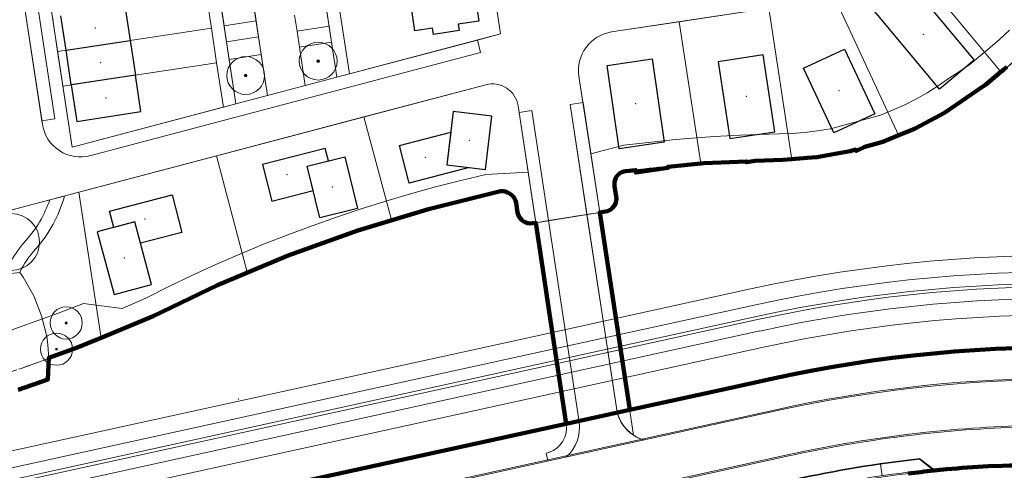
# Model space of a CAD drawing. Extents: x 168554 to 174410, y 515675 to 521218.
# Tile 96 of 110: x 172050 to 172202, y 518929 to 518999. Entities that reach past the tile are written whole.
import ezdxf

# ---------------------------------------------------------------- set-up
doc = ezdxf.new("R2010")
doc.units = 0
doc.header["$MEASUREMENT"] = 0
doc.linetypes.add('VW-1-1_STREEP', pattern=[2, 1, -1])
for name, color, linetype, lineweight in [('Algemeen - 1411 Basislijnen deelgebieden', 5, 'Continuous', 90), ('Algemeen - Fase 1A - 1070 Ondergrond - ontwerp', 7, 'Continuous', 9), ('Algemeen - Fase 1B6 - 1070 Ondergrond - ontwerp', 7, 'Continuous', 9), ('Deelgebied 3.1 - 1070 Ondergrond ontwerp', 7, 'Continuous', 9), ('Deelgebied 3.1 - 1070 Ondergrond ontwerp bomen', 7, 'Continuous', 9), ('Deelgebied 3.1 - 1071 Ondergrond bijgebouwen', 7, 'Continuous', 30), ('Deelgebied 3.1 - 1071 Ondergrond panden', 7, 'Continuous', 30), ('Deelgebied 3.1 - bijgebouwen', 253, 'Continuous', 9), ('Deelgebied 3.1 - grondgebonden woningen', 253, 'Continuous', 9), ('Fasering 1', 71, 'Continuous', 0)]:
    doc.layers.add(name, color=color, linetype=linetype, lineweight=lineweight)

msp = doc.modelspace()

# ---------------------------------------------------------------- hatches: boundary and pattern name
at = {"layer": 'Deelgebied 3.1 - 1070 Ondergrond ontwerp bomen', "ltscale": 0.1}
h = msp.add_hatch(color=256, dxfattribs=at)
edge = h.paths.add_edge_path()
edge.add_arc((172096.42, 518992.3), 0.195, 0, 360)
h = msp.add_hatch(color=256, dxfattribs=at)
edge = h.paths.add_edge_path()
edge.add_arc((172085.24, 518990.08), 0.195, 0, 360)
h = msp.add_hatch(color=256, dxfattribs=at)
edge = h.paths.add_edge_path()
edge.add_arc((172057.53, 518951.9), 0.165, 0, 360)
h = msp.add_hatch(color=256, dxfattribs=at)
edge = h.paths.add_edge_path()
edge.add_arc((172056.04, 518947.85), 0.165, 0, 360)

# ---------------------------------------------------------------- linework, layer by layer
at = {"layer": 'Algemeen - 1411 Basislijnen deelgebieden'}
for points in [[(172202.69, 518991.42), (172202.23, 518991.03), (172201.78, 518990.65), (172199.4, 518988.65), (172199.18, 518988.47), (172193.07, 518984.32), (172192.41, 518983.97), (172188.58, 518981.92), (172188.44, 518981.84), (172186.03, 518980.86), (172184.57, 518980.26), (172183.58, 518979.86), (172180.8, 518979.05), (172179.49, 518978.44), (172179.39, 518978.64), (172178.54, 518978.4), (172176.2, 518977.98), (172173.37, 518977.47), (172171.9, 518977.36), (172169.54, 518977.19), (172168.14, 518977.09), (172163.86, 518976.89), (172162.53, 518976.69), (172162.51, 518976.83), (172155.99, 518976.53), (172150.38, 518975.97), (172150.4, 518975.81), (172145.45, 518975.1), (172145.4, 518975.48), (172143.89, 518975.33), (172143.58, 518975.26), (172143.28, 518975.15), (172143, 518974.99), (172142.76, 518974.79), (172142.54, 518974.54), (172142.37, 518974.27), (172142.25, 518973.98), (172142.17, 518973.67), (172142.14, 518973.35), (172142.17, 518973.03), (172142.43, 518971.39), (172142.46, 518971.08), (172142.43, 518970.76), (172142.36, 518970.46), (172142.24, 518970.17), (172142.08, 518969.9), (172141.87, 518969.66), (172141.64, 518969.46), (172141.5, 518969.37), (172141.37, 518969.29), (172141.08, 518969.17), (172140.77, 518969.1), (172139.88, 518968.95), (172144.5, 518938.49)], [(172050.14, 518941.57), (172054.7, 518943.18), (172054.83, 518946.5), (172059.12, 518948.04), (172062.4, 518949.4), (172062.91, 518949.61), (172070.96, 518952.94), (172080.88, 518957.72), (172081.25, 518957.89), (172091.78, 518962.31), (172102.52, 518966.17), (172113.46, 518969.48), (172124.54, 518972.21), (172124.91, 518972.21), (172125.27, 518972.16), (172125.62, 518972.04), (172125.95, 518971.87), (172126.24, 518971.66), (172126.5, 518971.39), (172126.71, 518971.09), (172126.87, 518970.77), (172126.97, 518970.41), (172127.21, 518968.95), (172127.29, 518968.61), (172127.43, 518968.29), (172127.63, 518968), (172127.87, 518967.75), (172128.16, 518967.55), (172128.47, 518967.4), (172128.8, 518967.3), (172129.15, 518967.26), (172129.5, 518967.29), (172129.99, 518967.37), (172131.4, 518958.14), (172131.88, 518955.03), (172134.71, 518936.34)], [(172134.71, 518936.34), (172144.5, 518938.49)]]:
    msp.add_lwpolyline(points, dxfattribs=at)
for points in [[(172267.29, 518940.4, 0.123319), (172166.16, 518943.24), (172160.1, 518941.91), (172144.5, 518938.49)], [(171961.7, 518889.4, -0.083921), (172010.7, 518909.16), (172067.73, 518921.66), (172134.71, 518936.34)], [(172253.55, 518925.33, 0.055399), (172211.8, 518930.14), (172211.6, 518930.13), (172204.2, 518929.93), (172199.88, 518929.81, 0.008514), (172193.42, 518929.32, 0.002572), (172191.47, 518929.13, 0.00003), (172191.45, 518929.12, 0.005284), (172187.46, 518928.67, 0.005249)]]:
    msp.add_lwpolyline(points, format="xyb", dxfattribs=at)
at = {"layer": 'Algemeen - Fase 1A - 1070 Ondergrond - ontwerp'}
for p, q in [((172167.55, 518938.42), (172011.77, 518904.27)), ((172167.5, 518938.62), (172078.04, 518919.01)), ((172169.05, 518931.59), (172127.54, 518922.49)), ((172169.09, 518931.39), (172127.58, 518922.29)), ((172189.22, 518930.89), (172191.23, 518929.3)), ((172189.25, 518931), (172191.37, 518929.32)), ((172183.21, 518930.11), (172183.47, 518928.33))]:
    msp.add_line(p, q, dxfattribs=at)
for radius, start in [(203.41, 79.1263), (203.21, 35.2013), (196.21, 92.0494), (196.01, 92.0494), (192.31, 96.5122), (192.21, 96.5246), (190.41, 92.069), (190.21, 92.0691)]:
    msp.add_arc((172211.06, 518739.93), radius, start, 102.3653, dxfattribs=at)
at = {"layer": 'Algemeen - Fase 1B6 - 1070 Ondergrond - ontwerp'}
for p, q in [((172163.17, 518957.15), (172131.13, 518950.13)), ((172163.72, 518954.66), (172131.68, 518947.64)), ((172164.1, 518952.9), (172132.07, 518945.88)), ((172132.17, 518945.39), (172164.21, 518952.41)), ((172132.56, 518943.63), (172164.59, 518950.66)), ((172131.13, 518950.13), (172008.63, 518923.27)), ((172131.68, 518947.64), (172009.18, 518920.78)), ((172133.1, 518941.14), (172165.14, 518948.16)), ((172132.07, 518945.88), (172009.56, 518919.02)), ((172009.67, 518918.53), (172132.17, 518945.39)), ((172010.05, 518916.78), (172132.56, 518943.63)), ((172010.6, 518914.28), (172133.1, 518941.14))]:
    msp.add_line(p, q, dxfattribs=at)
for radius in [223.65, 221.1, 219.3, 218.8, 217, 214.45]:
    msp.add_arc((172211.06, 518738.69), radius, 73.7971, 102.3653, dxfattribs=at)
at = {"layer": 'Deelgebied 3.1 - 1070 Ondergrond ontwerp'}
for p, q in [((172118.75, 519034.91), (172124.57, 518996.49)), ((172099.29, 518989.82), (172093.91, 519025.26)), ((172083.32, 519021.73), (172088.59, 518986.99)), ((172083.73, 518985.71), (172078.9, 519017.52)), ((172201.84, 518990.58), (172185.85, 519009.8)), ((172185.85, 519009.8), (172201.84, 518990.58)), ((172124.57, 518996.49), (172123.35, 519004.56)), ((172079.13, 519002.72), (172079.94, 518997.38)), ((172079.94, 518997.38), (172079.13, 519002.72)), ((172186.06, 518980.79), (172175.57, 519003.28)), ((172175.57, 519003.28), (172186.06, 518980.79)), ((172053.08, 519001.04), (172055.76, 518983.39)), ((172055.76, 518983.39), (172053.08, 519001.04)), ((172055, 519001.73), (172058.45, 518979.04)), ((172086.85, 518998.49), (172086.47, 519000.97)), ((172101.24, 518990.33), (172099.62, 519000.96)), ((172099.62, 519000.96), (172101.24, 518990.33)), ((172141.7, 518996.8), (172167.01, 519000.64)), ((172166, 519000.48), (172152.16, 518998.38)), ((172166, 519000.48), (172152.16, 518998.38)), ((172169.55, 518977.14), (172166, 519000.48)), ((172166, 519000.48), (172169.55, 518977.14)), ((172051.16, 519000.36), (172053.78, 518983.09)), ((172056.21, 518993.78), (172055.4, 518999.12)), ((172055.4, 518999.12), (172056.21, 518993.78)), ((172081.9, 518997.74), (172081.53, 519000.22)), ((172081.53, 519000.22), (172081.9, 518997.74)), ((172093.16, 518996.92), (172092.78, 518999.39)), ((172092.78, 518999.39), (172093.16, 518996.92)), ((172097.72, 519000.14), (172098.1, 518997.67)), ((172098.1, 518997.67), (172097.72, 519000.14)), ((172086.85, 518998.49), (172081.9, 518997.74)), ((172081.9, 518997.74), (172086.85, 518998.49)), ((172082.28, 518995.27), (172081.9, 518997.74)), ((172081.9, 518997.74), (172082.28, 518995.27)), ((172087.22, 518996.02), (172086.85, 518998.49)), ((172098.1, 518997.67), (172093.16, 518996.92)), ((172093.16, 518996.92), (172098.1, 518997.67)), ((172098.1, 518997.67), (172098.47, 518995.2)), ((172098.47, 518995.2), (172098.1, 518997.67)), ((172152.16, 518998.38), (172141.7, 518996.8)), ((172152.16, 518998.38), (172141.7, 518996.8)), ((172155.48, 518976.49), (172152.16, 518998.38)), ((172152.16, 518998.38), (172155.48, 518976.49)), ((172079.94, 518997.38), (172056.21, 518993.78)), ((172056.21, 518993.78), (172079.94, 518997.38)), ((172079.94, 518997.38), (172080.75, 518992.04)), ((172080.75, 518992.04), (172079.94, 518997.38)), ((172082.28, 518995.27), (172087.22, 518996.02)), ((172087.22, 518996.02), (172082.28, 518995.27)), ((172087.64, 518993.3), (172087.22, 518996.02)), ((172093.53, 518994.45), (172093.16, 518996.92)), ((172093.16, 518996.92), (172093.53, 518994.45)), ((172124.57, 518996.49), (172099.29, 518989.82)), ((172101.24, 518990.33), (172124.57, 518996.49)), ((172203.1, 518997.08), (172201.64, 518995.71)), ((172082.69, 518992.55), (172082.28, 518995.27)), ((172082.28, 518995.27), (172082.69, 518992.55)), ((172098.47, 518995.2), (172093.53, 518994.45)), ((172093.53, 518994.45), (172098.47, 518995.2)), ((172094.43, 518988.54), (172093.53, 518994.45)), ((172093.53, 518994.45), (172094.43, 518988.54)), ((172098.47, 518995.2), (172099.29, 518989.82)), ((172099.29, 518989.82), (172098.47, 518995.2)), ((172120.99, 518995.55), (172101.24, 518990.33)), ((172121.5, 518993.62), (172120.99, 518995.55)), ((172201.64, 518995.71), (172200.14, 518994.38)), ((172057.02, 518988.44), (172056.21, 518993.78)), ((172056.21, 518993.78), (172057.02, 518988.44)), ((172061.32, 518977.73), (172121.5, 518993.62)), ((172087.64, 518993.3), (172082.69, 518992.55)), ((172082.69, 518992.55), (172087.64, 518993.3)), ((172088.59, 518986.99), (172087.64, 518993.3)), ((172198.61, 518993.1), (172197.04, 518991.85)), ((172200.14, 518994.38), (172198.61, 518993.1)), ((172080.75, 518992.04), (172057.02, 518988.44)), ((172057.02, 518988.44), (172080.75, 518992.04)), ((172080.75, 518992.04), (172081.79, 518985.2)), ((172081.79, 518985.2), (172080.75, 518992.04)), ((172083.73, 518985.71), (172082.69, 518992.55)), ((172082.69, 518992.55), (172083.73, 518985.71)), ((172197.04, 518991.85), (172195.41, 518990.7)), ((172202.75, 518991.35), (172201.84, 518990.58)), ((172201.84, 518990.58), (172202.75, 518991.35)), ((172202.23, 518991.03), (172202.69, 518991.42)), ((172202.69, 518991.42), (172202.23, 518991.03)), ((172101.24, 518990.33), (172099.29, 518989.82)), ((172099.29, 518989.82), (172101.24, 518990.33)), ((172137.29, 518985.89), (172136.67, 518989.96)), ((172136.67, 518989.96), (172139.88, 518968.95)), ((172136.67, 518989.96), (172139.88, 518968.95)), ((172195.41, 518990.7), (172193.72, 518989.62)), ((172199.4, 518988.65), (172201.78, 518990.65)), ((172201.78, 518990.65), (172199.4, 518988.65)), ((172201.84, 518990.58), (172199.41, 518988.64)), ((172199.41, 518988.64), (172201.84, 518990.58)), ((172201.78, 518990.65), (172202.23, 518991.03)), ((172202.23, 518991.03), (172201.78, 518990.65)), ((172050.75, 518969.76), (172122.3, 518988.65)), ((172058.45, 518979.04), (172057.02, 518988.44)), ((172057.02, 518988.44), (172058.45, 518979.04)), ((172094.43, 518988.54), (172088.59, 518986.99)), ((172088.59, 518986.99), (172094.43, 518988.54)), ((172099.29, 518989.82), (172094.43, 518988.54)), ((172094.43, 518988.54), (172099.29, 518989.82)), ((172122.3, 518988.65), (172103.45, 518983.68)), ((172122.3, 518988.65), (172103.45, 518983.68)), ((172192.09, 518988.47), (172190.4, 518987.39)), ((172193.72, 518989.62), (172192.09, 518988.47)), ((172193.07, 518984.32), (172199.18, 518988.47)), ((172199.18, 518988.47), (172193.07, 518984.32)), ((172199.41, 518988.64), (172196.3, 518986.4)), ((172196.3, 518986.4), (172199.41, 518988.64)), ((172199.18, 518988.47), (172199.4, 518988.65)), ((172199.4, 518988.65), (172199.18, 518988.47)), ((172088.59, 518986.99), (172083.73, 518985.71)), ((172083.73, 518985.71), (172088.59, 518986.99)), ((172190.4, 518987.39), (172188.66, 518986.42)), ((172058.45, 518979.04), (172083.73, 518985.71)), ((172083.73, 518985.71), (172081.79, 518985.2)), ((172081.79, 518985.2), (172083.73, 518985.71)), ((172127.27, 518985.39), (172127.42, 518984.39)), ((172129.69, 518969.36), (172127.27, 518985.39)), ((172129.69, 518969.36), (172127.27, 518985.39)), ((172137.31, 518985.89), (172135.32, 518985.59)), ((172135.32, 518985.59), (172137.9, 518968.64)), ((172139.88, 518968.95), (172137.31, 518985.89)), ((172186.87, 518985.52), (172185.05, 518984.71)), ((172188.66, 518986.42), (172186.87, 518985.52)), ((172196.3, 518986.4), (172193.07, 518984.32)), ((172193.07, 518984.32), (172196.3, 518986.4)), ((172081.79, 518985.2), (172058.45, 518979.04)), ((172058.45, 518979.04), (172081.79, 518985.2)), ((172127.42, 518984.39), (172129.4, 518984.69)), ((172129.4, 518984.69), (172127.42, 518984.39)), ((172127.42, 518984.39), (172130, 518967.39)), ((172129.4, 518984.69), (172131.98, 518967.69)), ((172131.98, 518967.69), (172129.4, 518984.69)), ((172183.19, 518983.97), (172175.48, 518981.84)), ((172185.05, 518984.71), (172183.19, 518983.97)), ((172188.58, 518981.92), (172192.41, 518983.97)), ((172192.41, 518983.97), (172188.58, 518981.92)), ((172192.43, 518983.94), (172188.59, 518981.91)), ((172188.59, 518981.91), (172192.43, 518983.94)), ((172192.41, 518983.97), (172193.07, 518984.32)), ((172193.07, 518984.32), (172192.41, 518983.97)), ((172193.07, 518984.32), (172192.43, 518983.94)), ((172192.43, 518983.94), (172193.07, 518984.32)), ((172055.76, 518983.39), (172053.78, 518983.09)), ((172053.78, 518983.09), (172055.76, 518983.39)), ((172053.78, 518983.09), (172053.85, 518982.63)), ((172103.45, 518983.68), (172080.74, 518977.68)), ((172103.45, 518983.68), (172080.74, 518977.68)), ((172107.73, 518967.82), (172103.45, 518983.68)), ((172103.45, 518983.68), (172107.73, 518967.82)), ((172159.54, 518980.77), (172157.54, 518980.65)), ((172161.53, 518980.87), (172159.54, 518980.77)), ((172167.53, 518981.08), (172161.53, 518980.87)), ((172169.53, 518981.14), (172167.53, 518981.08)), ((172171.52, 518981.29), (172169.53, 518981.14)), ((172173.51, 518981.52), (172171.52, 518981.29)), ((172175.48, 518981.84), (172173.51, 518981.52)), ((172184.57, 518980.26), (172186.03, 518980.86)), ((172186.03, 518980.86), (172184.57, 518980.26)), ((172186.06, 518980.79), (172184.58, 518980.22)), ((172184.58, 518980.22), (172186.06, 518980.79)), ((172186.03, 518980.86), (172188.44, 518981.84)), ((172188.44, 518981.84), (172186.03, 518980.86)), ((172188.59, 518981.91), (172186.06, 518980.79)), ((172186.06, 518980.79), (172188.59, 518981.91)), ((172188.44, 518981.84), (172188.58, 518981.92)), ((172188.58, 518981.92), (172188.44, 518981.84)), ((172143.61, 518979.32), (172138.51, 518977.98)), ((172151.56, 518980.18), (172143.61, 518979.32)), ((172153.55, 518980.35), (172151.56, 518980.18)), ((172155.55, 518980.51), (172153.55, 518980.35)), ((172157.54, 518980.65), (172155.55, 518980.51)), ((172184.58, 518980.22), (172180.42, 518978.88)), ((172180.42, 518978.88), (172184.58, 518980.22)), ((172180.8, 518979.05), (172183.58, 518979.86)), ((172183.58, 518979.86), (172180.8, 518979.05)), ((172183.58, 518979.86), (172184.57, 518980.26)), ((172184.57, 518980.26), (172183.58, 518979.86)), ((172080.74, 518977.68), (172059.5, 518972.07)), ((172080.74, 518977.68), (172059.5, 518972.07)), ((172085.48, 518959.75), (172080.74, 518977.68)), ((172080.74, 518977.68), (172085.48, 518959.75)), ((172138.51, 518977.98), (172139.88, 518968.95)), ((172176.21, 518977.91), (172171.9, 518977.31)), ((172171.9, 518977.31), (172176.21, 518977.91)), ((172173.37, 518977.47), (172176.2, 518977.98)), ((172176.2, 518977.98), (172173.37, 518977.47)), ((172176.2, 518977.98), (172178.54, 518978.4)), ((172178.54, 518978.4), (172176.2, 518977.98)), ((172179.41, 518978.61), (172176.21, 518977.91)), ((172176.21, 518977.91), (172179.41, 518978.61)), ((172178.54, 518978.4), (172179.39, 518978.64)), ((172179.39, 518978.64), (172178.54, 518978.4)), ((172179.39, 518978.64), (172179.49, 518978.44)), ((172179.49, 518978.44), (172179.39, 518978.64)), ((172180.42, 518978.88), (172179.41, 518978.61)), ((172179.41, 518978.61), (172180.42, 518978.88)), ((172179.49, 518978.44), (172180.8, 518979.05)), ((172180.8, 518979.05), (172179.49, 518978.44)), ((172151.92, 518976.2), (172150.37, 518976.05)), ((172150.37, 518976.05), (172151.92, 518976.2)), ((172150.38, 518975.97), (172155.99, 518976.53)), ((172155.99, 518976.53), (172150.38, 518975.97)), ((172155.48, 518976.49), (172151.92, 518976.2)), ((172151.92, 518976.2), (172155.48, 518976.49)), ((172155.84, 518976.52), (172155.48, 518976.49)), ((172155.48, 518976.49), (172155.84, 518976.52)), ((172159.76, 518976.77), (172155.84, 518976.52)), ((172155.84, 518976.52), (172159.76, 518976.77)), ((172155.99, 518976.53), (172162.51, 518976.83)), ((172162.51, 518976.83), (172155.99, 518976.53)), ((172162.5, 518976.91), (172159.76, 518976.77)), ((172159.76, 518976.77), (172162.5, 518976.91)), ((172164.5, 518976.99), (172162.5, 518976.91)), ((172162.5, 518976.91), (172164.5, 518976.99)), ((172162.51, 518976.83), (172162.53, 518976.69)), ((172162.53, 518976.69), (172162.51, 518976.83)), ((172162.53, 518976.69), (172163.86, 518976.89)), ((172163.86, 518976.89), (172162.53, 518976.69)), ((172163.86, 518976.89), (172168.14, 518977.09)), ((172168.14, 518977.09), (172163.86, 518976.89)), ((172167.62, 518977.08), (172164.5, 518976.99)), ((172164.5, 518976.99), (172167.62, 518977.08)), ((172168.14, 518977.09), (172167.62, 518977.08)), ((172167.62, 518977.08), (172168.14, 518977.09)), ((172168.14, 518977.09), (172169.54, 518977.19)), ((172169.54, 518977.19), (172168.14, 518977.09)), ((172169.59, 518977.14), (172168.14, 518977.09)), ((172168.14, 518977.09), (172169.55, 518977.14)), ((172169.54, 518977.19), (172171.9, 518977.36)), ((172171.9, 518977.36), (172169.54, 518977.19)), ((172169.55, 518977.14), (172169.71, 518977.15)), ((172170.32, 518977.18), (172169.59, 518977.14)), ((172169.71, 518977.15), (172170.32, 518977.18)), ((172171.9, 518977.31), (172170.32, 518977.18)), ((172170.32, 518977.18), (172171.9, 518977.31)), ((172171.9, 518977.36), (172173.37, 518977.47)), ((172173.37, 518977.47), (172171.9, 518977.36)), ((172122.32, 518974.79), (172118.42, 518973.87)), ((172128.83, 518975.14), (172122.32, 518974.79)), ((172130, 518967.37), (172128.83, 518975.14)), ((172142.54, 518974.54), (172142.76, 518974.79)), ((172142.76, 518974.79), (172142.54, 518974.54)), ((172142.76, 518974.79), (172142.54, 518974.54)), ((172142.54, 518974.54), (172142.76, 518974.79)), ((172142.76, 518974.79), (172143, 518974.99)), ((172143, 518974.99), (172142.76, 518974.79)), ((172143, 518974.99), (172142.76, 518974.79)), ((172142.76, 518974.79), (172143, 518974.99)), ((172143, 518974.99), (172143.28, 518975.15)), ((172143.28, 518975.15), (172143, 518974.99)), ((172143.28, 518975.15), (172143, 518974.99)), ((172143, 518974.99), (172143.28, 518975.15)), ((172143.28, 518975.15), (172143.58, 518975.26)), ((172143.58, 518975.26), (172143.28, 518975.15)), ((172143.58, 518975.26), (172143.28, 518975.15)), ((172143.28, 518975.15), (172143.58, 518975.26)), ((172143.58, 518975.26), (172143.89, 518975.33)), ((172143.89, 518975.33), (172143.58, 518975.26)), ((172143.89, 518975.33), (172143.58, 518975.26)), ((172143.58, 518975.26), (172143.89, 518975.33)), ((172143.89, 518975.33), (172145.4, 518975.48)), ((172145.4, 518975.48), (172143.89, 518975.33)), ((172144.1, 518975.36), (172143.89, 518975.33)), ((172143.89, 518975.33), (172144.1, 518975.36)), ((172145.39, 518975.51), (172144.1, 518975.36)), ((172144.1, 518975.36), (172145.39, 518975.51)), ((172150.37, 518976.05), (172145.39, 518975.51)), ((172145.39, 518975.51), (172150.37, 518976.05)), ((172145.4, 518975.48), (172145.45, 518975.1)), ((172145.45, 518975.1), (172145.4, 518975.48)), ((172145.45, 518975.1), (172150.4, 518975.81)), ((172150.4, 518975.81), (172145.45, 518975.1)), ((172150.4, 518975.81), (172150.38, 518975.97)), ((172150.38, 518975.97), (172150.4, 518975.81)), ((172118.42, 518973.87), (172114.55, 518972.88)), ((172142.14, 518973.35), (172142.17, 518973.67)), ((172142.17, 518973.67), (172142.14, 518973.35)), ((172142.17, 518973.67), (172142.14, 518973.35)), ((172142.14, 518973.24), (172142.17, 518973.67)), ((172142.17, 518973.03), (172142.14, 518973.35)), ((172142.14, 518973.35), (172142.17, 518973.03)), ((172142.14, 518973.35), (172142.17, 518973.03)), ((172142.27, 518972.39), (172142.14, 518973.24)), ((172142.17, 518973.67), (172142.25, 518973.98)), ((172142.25, 518973.98), (172142.17, 518973.67)), ((172142.25, 518973.98), (172142.17, 518973.67)), ((172142.17, 518973.67), (172142.25, 518973.98)), ((172142.25, 518973.98), (172142.37, 518974.27)), ((172142.37, 518974.27), (172142.25, 518973.98)), ((172142.37, 518974.27), (172142.25, 518973.98)), ((172142.25, 518973.98), (172142.37, 518974.27)), ((172142.37, 518974.27), (172142.54, 518974.54)), ((172142.54, 518974.54), (172142.37, 518974.27)), ((172142.54, 518974.54), (172142.37, 518974.27)), ((172142.37, 518974.27), (172142.54, 518974.54)), ((172059.5, 518972.07), (172062.92, 518949.54)), ((172059.5, 518972.07), (172062.92, 518949.54)), ((172110.69, 518971.82), (172106.85, 518970.69)), ((172114.55, 518972.88), (172110.69, 518971.82)), ((172113.46, 518969.48), (172124.54, 518972.21)), ((172124.54, 518972.21), (172113.46, 518969.48)), ((172115.31, 518969.98), (172122.98, 518971.86)), ((172122.98, 518971.86), (172115.32, 518969.98)), ((172124.54, 518972.21), (172122.98, 518971.86)), ((172122.98, 518971.86), (172124.54, 518972.21)), ((172124.54, 518972.21), (172124.91, 518972.21)), ((172124.91, 518972.21), (172124.54, 518972.21)), ((172124.91, 518972.21), (172124.54, 518972.21)), ((172124.54, 518972.21), (172124.91, 518972.21)), ((172124.91, 518972.21), (172125.27, 518972.16)), ((172125.27, 518972.16), (172124.91, 518972.21)), ((172125.27, 518972.16), (172124.91, 518972.21)), ((172124.91, 518972.21), (172125.27, 518972.16)), ((172125.27, 518972.16), (172125.62, 518972.04)), ((172125.62, 518972.04), (172125.27, 518972.16)), ((172125.62, 518972.04), (172125.27, 518972.16)), ((172125.27, 518972.16), (172125.62, 518972.04)), ((172125.62, 518972.04), (172125.95, 518971.87)), ((172125.95, 518971.87), (172125.62, 518972.04)), ((172125.95, 518971.87), (172125.62, 518972.04)), ((172125.62, 518972.04), (172125.95, 518971.87)), ((172125.95, 518971.87), (172126.24, 518971.66)), ((172126.24, 518971.66), (172125.95, 518971.87)), ((172126.24, 518971.66), (172125.95, 518971.87)), ((172125.95, 518971.87), (172126.24, 518971.66)), ((172126.24, 518971.66), (172126.5, 518971.39)), ((172126.5, 518971.39), (172126.24, 518971.66)), ((172126.5, 518971.39), (172126.24, 518971.66)), ((172126.24, 518971.66), (172126.5, 518971.39)), ((172142.43, 518971.39), (172142.17, 518973.03)), ((172142.17, 518973.03), (172142.43, 518971.39)), ((172142.17, 518973.03), (172142.27, 518972.39)), ((172142.43, 518971.39), (172142.17, 518973.03)), ((172142.43, 518971.39), (172142.17, 518973.03)), ((172142.27, 518972.39), (172142.47, 518971.16)), ((172142.43, 518971.39), (172142.27, 518972.39)), ((172054.99, 518970.88), (172050.75, 518969.76)), ((172057.26, 518971.48), (172054.99, 518970.88)), ((172106.85, 518970.69), (172103.04, 518969.5)), ((172126.5, 518971.39), (172126.71, 518971.09)), ((172126.71, 518971.09), (172126.5, 518971.39)), ((172126.71, 518971.09), (172126.5, 518971.39)), ((172126.5, 518971.39), (172126.71, 518971.09)), ((172126.71, 518971.09), (172126.87, 518970.77)), ((172126.87, 518970.77), (172126.71, 518971.09)), ((172126.87, 518970.77), (172126.71, 518971.09)), ((172126.71, 518971.09), (172126.87, 518970.77)), ((172126.87, 518970.77), (172126.97, 518970.41)), ((172126.97, 518970.41), (172126.87, 518970.77)), ((172126.97, 518970.41), (172126.87, 518970.77)), ((172126.87, 518970.77), (172126.97, 518970.41)), ((172126.97, 518970.41), (172127.21, 518968.95)), ((172127.21, 518968.95), (172126.97, 518970.41)), ((172127.21, 518968.95), (172126.97, 518970.41)), ((172126.97, 518970.41), (172127.21, 518968.95)), ((172126.97, 518970.41), (172127.21, 518968.95)), ((172126.97, 518970.41), (172127.21, 518968.95)), ((172142.08, 518969.9), (172142.24, 518970.17)), ((172142.24, 518970.17), (172142.08, 518969.9)), ((172142.33, 518970.36), (172142.17, 518970.05)), ((172142.17, 518970.05), (172142.33, 518970.36)), ((172142.24, 518970.17), (172142.36, 518970.46)), ((172142.36, 518970.46), (172142.24, 518970.17)), ((172142.42, 518970.69), (172142.33, 518970.36)), ((172142.33, 518970.36), (172142.42, 518970.69)), ((172142.36, 518970.46), (172142.43, 518970.76)), ((172142.43, 518970.76), (172142.36, 518970.46)), ((172142.47, 518971.16), (172142.42, 518970.69)), ((172142.42, 518970.69), (172142.46, 518971.04)), ((172142.46, 518971.08), (172142.43, 518971.39)), ((172142.43, 518971.39), (172142.46, 518971.08)), ((172142.46, 518971.04), (172142.43, 518971.39)), ((172142.43, 518970.76), (172142.46, 518971.08)), ((172142.46, 518971.08), (172142.43, 518970.76)), ((172045.75, 518968.44), (172050.75, 518969.76)), ((172050.75, 518969.76), (172045.75, 518968.44)), ((172103.04, 518969.5), (172099.24, 518968.23)), ((172102.52, 518966.17), (172113.46, 518969.48)), ((172113.46, 518969.48), (172102.52, 518966.17)), ((172114.76, 518969.83), (172107.73, 518967.82)), ((172107.73, 518967.82), (172114.76, 518969.83)), ((172114.76, 518969.83), (172115.31, 518969.98)), ((172115.09, 518969.92), (172114.76, 518969.83)), ((172115.32, 518969.98), (172115.09, 518969.92)), ((172127.21, 518968.95), (172127.29, 518968.61)), ((172127.29, 518968.61), (172127.21, 518968.95)), ((172127.28, 518968.64), (172127.21, 518968.95)), ((172127.21, 518968.95), (172127.28, 518968.64)), ((172127.4, 518968.35), (172127.28, 518968.64)), ((172127.28, 518968.64), (172127.4, 518968.35)), ((172127.29, 518968.61), (172127.43, 518968.29)), ((172127.43, 518968.29), (172127.29, 518968.61)), ((172129.99, 518967.37), (172129.69, 518969.36)), ((172129.99, 518967.37), (172129.69, 518969.36)), ((172129.99, 518967.37), (172139.88, 518968.95)), ((172137.9, 518968.64), (172134.94, 518968.16)), ((172137.9, 518968.64), (172139.88, 518968.95)), ((172138.89, 518968.8), (172137.9, 518968.64)), ((172138.89, 518968.8), (172137.9, 518968.64)), ((172137.9, 518968.64), (172137.9, 518968.64)), ((172137.9, 518968.64), (172141.73, 518943.6)), ((172139.88, 518968.95), (172138.89, 518968.8)), ((172139.88, 518968.95), (172138.89, 518968.8)), ((172139.88, 518968.95), (172140.77, 518969.1)), ((172140.77, 518969.1), (172139.88, 518968.95)), ((172140.77, 518969.1), (172139.88, 518968.95)), ((172139.88, 518968.95), (172140.77, 518969.1)), ((172139.88, 518968.95), (172140.77, 518969.1)), ((172139.88, 518968.95), (172140.77, 518969.1)), ((172143.7, 518943.77), (172139.88, 518968.95)), ((172139.88, 518968.95), (172143.7, 518943.77)), ((172139.88, 518968.95), (172143.72, 518943.77)), ((172143.7, 518943.77), (172139.88, 518968.95)), ((172141.11, 518969.18), (172140.77, 518969.1)), ((172140.77, 518969.1), (172141.11, 518969.18)), ((172140.77, 518969.1), (172141.08, 518969.17)), ((172141.08, 518969.17), (172140.77, 518969.1)), ((172141.08, 518969.17), (172141.37, 518969.29)), ((172141.37, 518969.29), (172141.08, 518969.17)), ((172141.43, 518969.32), (172141.11, 518969.18)), ((172141.11, 518969.18), (172141.43, 518969.32)), ((172141.37, 518969.29), (172141.5, 518969.37)), ((172141.5, 518969.37), (172141.37, 518969.29)), ((172141.72, 518969.52), (172141.43, 518969.32)), ((172141.43, 518969.32), (172141.72, 518969.52)), ((172141.5, 518969.37), (172141.64, 518969.46)), ((172141.64, 518969.46), (172141.5, 518969.37)), ((172141.64, 518969.46), (172141.87, 518969.66)), ((172141.87, 518969.66), (172141.64, 518969.46)), ((172141.97, 518969.76), (172141.72, 518969.52)), ((172141.72, 518969.52), (172141.97, 518969.76)), ((172141.87, 518969.66), (172142.08, 518969.9)), ((172142.08, 518969.9), (172141.87, 518969.66)), ((172142.17, 518970.05), (172141.97, 518969.76)), ((172141.97, 518969.76), (172142.17, 518970.05)), ((172099.24, 518968.23), (172095.47, 518966.9)), ((172107.73, 518967.82), (172100.21, 518965.4)), ((172100.21, 518965.4), (172107.73, 518967.82)), ((172127.57, 518968.08), (172127.4, 518968.35)), ((172127.4, 518968.35), (172127.57, 518968.08)), ((172127.43, 518968.29), (172127.63, 518968)), ((172127.63, 518968), (172127.43, 518968.29)), ((172127.77, 518967.85), (172127.57, 518968.08)), ((172127.57, 518968.08), (172127.77, 518967.85)), ((172127.63, 518968), (172127.87, 518967.75)), ((172127.87, 518967.75), (172127.63, 518968)), ((172128.01, 518967.64), (172127.77, 518967.85)), ((172127.77, 518967.85), (172128.01, 518967.64)), ((172127.87, 518967.75), (172128.16, 518967.55)), ((172128.16, 518967.55), (172127.87, 518967.75)), ((172128.28, 518967.48), (172128.01, 518967.64)), ((172128.01, 518967.64), (172128.28, 518967.48)), ((172128.16, 518967.55), (172128.47, 518967.4)), ((172128.47, 518967.4), (172128.16, 518967.55)), ((172128.57, 518967.36), (172128.28, 518967.48)), ((172128.28, 518967.48), (172128.57, 518967.36)), ((172128.47, 518967.4), (172128.8, 518967.3)), ((172128.8, 518967.3), (172128.47, 518967.4)), ((172128.87, 518967.29), (172128.57, 518967.36)), ((172128.57, 518967.36), (172128.87, 518967.29)), ((172128.8, 518967.3), (172129.15, 518967.26)), ((172129.15, 518967.26), (172128.8, 518967.3)), ((172129.29, 518967.26), (172128.87, 518967.29)), ((172128.87, 518967.29), (172129.19, 518967.26)), ((172129.15, 518967.26), (172129.5, 518967.29)), ((172129.5, 518967.29), (172129.15, 518967.26)), ((172129.19, 518967.26), (172129.5, 518967.29)), ((172129.99, 518967.37), (172129.29, 518967.26)), ((172129.5, 518967.29), (172129.99, 518967.37)), ((172129.99, 518967.37), (172129.5, 518967.29)), ((172129.5, 518967.29), (172129.99, 518967.37)), ((172129.5, 518967.29), (172129.99, 518967.37)), ((172129.5, 518967.29), (172129.99, 518967.37)), ((172129.99, 518967.37), (172131.4, 518958.14)), ((172131.4, 518958.14), (172129.99, 518967.37)), ((172130, 518967.37), (172129.99, 518967.37)), ((172131.88, 518955.03), (172129.99, 518967.37)), ((172129.99, 518967.37), (172130, 518967.37)), ((172131.98, 518967.69), (172130, 518967.37)), ((172131.98, 518967.69), (172130, 518967.37)), ((172130, 518967.37), (172131.98, 518967.69)), ((172130, 518967.39), (172130, 518967.37)), ((172130, 518967.37), (172134.71, 518936.33)), ((172134.94, 518968.16), (172131.98, 518967.69)), ((172131.98, 518967.69), (172136.69, 518936.63)), ((172136.69, 518936.63), (172131.98, 518967.69)), ((172095.47, 518966.9), (172091.72, 518965.5)), ((172091.78, 518962.31), (172102.52, 518966.17)), ((172102.52, 518966.17), (172091.78, 518962.31)), ((172088, 518964.04), (172084.31, 518962.51)), ((172091.72, 518965.5), (172088, 518964.04)), ((172100.21, 518965.4), (172092.8, 518962.7)), ((172092.8, 518962.7), (172100.21, 518965.4)), ((172084.31, 518962.51), (172080.64, 518960.91)), ((172092.8, 518962.7), (172085.48, 518959.75)), ((172085.48, 518959.75), (172092.8, 518962.7)), ((172081.25, 518957.89), (172091.78, 518962.31)), ((172091.78, 518962.31), (172081.25, 518957.89)), ((172048.03, 518959.44), (172050.35, 518959.7)), ((172050.35, 518959.7), (172050.88, 518958.94)), ((172080.64, 518960.91), (172077, 518959.25)), ((172085.48, 518959.75), (172084.3, 518959.24)), ((172084.3, 518959.24), (172085.48, 518959.75)), ((172050.88, 518958.94), (172052.51, 518956.08)), ((172077, 518959.25), (172073.39, 518957.52)), ((172083.82, 518959.03), (172078.27, 518956.53)), ((172078.27, 518956.53), (172083.82, 518959.03)), ((172084.3, 518959.24), (172083.82, 518959.03)), ((172083.82, 518959.03), (172084.3, 518959.24)), ((172131.4, 518958.14), (172131.88, 518955.03)), ((172131.88, 518955.03), (172131.4, 518958.14)), ((172073.39, 518957.52), (172069.82, 518955.73)), ((172070.96, 518952.94), (172080.88, 518957.72)), ((172080.88, 518957.72), (172070.96, 518952.94)), ((172078.27, 518956.53), (172071.18, 518953.06)), ((172071.18, 518953.06), (172078.27, 518956.53)), ((172080.88, 518957.72), (172081.25, 518957.89)), ((172081.25, 518957.89), (172080.88, 518957.72)), ((172052.51, 518956.08), (172053.73, 518953.01)), ((172060.18, 518954.91), (172056.46, 518953.44)), ((172066.15, 518954.13), (172060.18, 518954.91)), ((172069.82, 518955.73), (172066.15, 518954.13)), ((172131.88, 518955.03), (172133.94, 518941.45)), ((172133.94, 518941.45), (172131.88, 518955.03)), ((172133.94, 518941.45), (172131.88, 518955.03)), ((172056.46, 518953.44), (172045.16, 518949.4)), ((172053.73, 518953.01), (172054.52, 518949.8)), ((172062.91, 518949.61), (172070.96, 518952.94)), ((172070.96, 518952.94), (172062.91, 518949.61)), ((172070.96, 518952.94), (172062.92, 518949.54)), ((172062.92, 518949.54), (172070.96, 518952.94)), ((172071.18, 518953.06), (172070.96, 518952.94)), ((172070.96, 518952.94), (172071.18, 518953.06)), ((172054.52, 518949.8), (172054.7, 518948.5)), ((172062.42, 518949.34), (172058.52, 518947.81)), ((172058.52, 518947.81), (172062.42, 518949.34)), ((172059.12, 518948.04), (172062.4, 518949.4)), ((172062.4, 518949.4), (172059.12, 518948.04)), ((172062.4, 518949.4), (172062.91, 518949.61)), ((172062.91, 518949.61), (172062.4, 518949.4)), ((172062.92, 518949.54), (172062.42, 518949.34)), ((172062.42, 518949.34), (172062.92, 518949.54)), ((172054.7, 518948.5), (172054.84, 518946.43)), ((172054.83, 518946.5), (172059.12, 518948.04)), ((172059.12, 518948.04), (172054.83, 518946.5)), ((172058.52, 518947.81), (172054.84, 518946.43)), ((172054.84, 518946.43), (172058.52, 518947.81)), ((172054.21, 518946.19), (172050.71, 518944.95)), ((172050.71, 518944.95), (172054.21, 518946.19)), ((172054.84, 518946.43), (172054.21, 518946.19)), ((172054.21, 518946.19), (172054.84, 518946.43)), ((172054.7, 518943.18), (172054.83, 518946.5)), ((172054.83, 518946.5), (172054.7, 518943.18)), ((172054.84, 518946.43), (172054.85, 518945.69)), ((172050.71, 518944.95), (172050.23, 518944.78)), ((172050.23, 518944.78), (172050.71, 518944.95)), ((172054.85, 518945.69), (172054.7, 518943.18)), ((172050.14, 518941.57), (172054.7, 518943.18)), ((172054.7, 518943.18), (172050.14, 518941.57)), ((172054.7, 518943.18), (172050.14, 518941.57)), ((172141.73, 518943.6), (172142.56, 518938.12)), ((172141.73, 518943.6), (172142.56, 518938.12)), ((172143.7, 518943.76), (172143.7, 518943.77)), ((172143.7, 518943.77), (172143.7, 518943.76)), ((172145.09, 518934.58), (172143.7, 518943.77)), ((172134.71, 518936.33), (172133.94, 518941.45)), ((172145.06, 518934.78), (172145.09, 518934.58)), ((172132.08, 518931.93), (172131.62, 518931.83)), ((172131.88, 518930.61), (172131.62, 518931.83)), ((172131.62, 518931.83), (172131.88, 518930.61)), ((172132.08, 518931.93), (172132.07, 518931.96)), ((172132.07, 518931.96), (172132.08, 518931.93))]:
    msp.add_line(p, q, dxfattribs=at)
at = {"layer": 'Deelgebied 3.1 - 1070 Ondergrond ontwerp', "linetype": 'Continuous'}
for p, q in [((172124.57, 518996.49), (172118.75, 519034.91)), ((172051.16, 519000.36), (172053.85, 518982.63)), ((172120.99, 518995.55), (172124.57, 518996.49)), ((172121.5, 518993.62), (172120.99, 518995.55)), ((172061.32, 518977.73), (172121.5, 518993.62)), ((172135.32, 518985.59), (172137.31, 518985.89)), ((172142.56, 518938.12), (172135.32, 518985.59))]:
    msp.add_line(p, q, dxfattribs=at)
at = {"layer": 'Deelgebied 3.1 - 1070 Ondergrond ontwerp', "linetype": 'VW-1-1_STREEP'}
for p, q in [((172142.17, 518973.03), (172142.43, 518971.39)), ((172127.21, 518968.95), (172126.97, 518970.41)), ((172140.77, 518969.1), (172129.5, 518967.29))]:
    msp.add_line(p, q, dxfattribs=at)
for centre, radius, start, end in [((172155.54, 519046.24), 72.4, 301.2212, 11.4249), ((172167.15, 519027.08), 50, 271.1304, 301.2212), ((172172.68, 518747.04), 230.1, 91.1304, 97.1858), ((172144.14, 518973.35), 2, 97.1858, 189.112), ((172171.9, 518756.36), 220.99, 102.3754, 117.1818), ((172124.74, 518969.93), 2.29, 12.173, 94.7942), ((172140.46, 518971.07), 2, 279.112, 9.112), ((172129.18, 518969.26), 2, 189.112, 279.112), ((171962.16, 519198.83), 268.88, 288.4071, 293.8685)]:
    msp.add_arc(centre, radius, start, end, dxfattribs=at)
at = {"layer": 'Deelgebied 3.1 - 1070 Ondergrond ontwerp'}
for centre, radius, start, end in [((172155.54, 519046.24), 72.4, 309.7598, 324.3748), ((172155.54, 519046.24), 72.4, 309.7598, 324.3748), ((172142.6, 518990.86), 6, 98.6265, 188.6796), ((172142.6, 518990.86), 6, 98.6265, 188.6796), ((172142.6, 518990.86), 6, 98.6265, 188.6796), ((172155.54, 519046.24), 72.4, 301.2212, 309.7598), ((172155.54, 519046.24), 72.4, 301.2212, 309.7598), ((172123.32, 518984.79), 4, 8.6265, 104.7895), ((172123.32, 518984.79), 4, 8.6265, 104.7895), ((172123.32, 518984.79), 4, 8.6265, 104.7895), ((172167.15, 519027.08), 50, 292.2164, 301.2212), ((172167.15, 519027.08), 50, 292.2164, 301.2212), ((172059.74, 518983.46), 5.95, 188.0689, 285.3471), ((172167.15, 519027.08), 50, 272.746, 292.2164), ((172167.15, 519027.08), 50, 272.746, 292.2164), ((172172.68, 518747.04), 230.1, 94.285, 97.1858), ((172172.68, 518747.04), 230.1, 94.285, 97.1858), ((172172.68, 518747.04), 230.1, 91.1304, 94.285), ((172172.68, 518747.04), 230.1, 91.1304, 94.285), ((172167.15, 519027.08), 50, 271.1304, 272.746), ((172167.15, 519027.08), 50, 271.1304, 272.746), ((172144.14, 518973.35), 2, 97.1858, 189.112), ((172144.14, 518973.35), 2, 97.1858, 189.112), ((172171.9, 518756.36), 220.99, 102.3754, 106.8834), ((172171.9, 518756.36), 220.99, 102.3754, 106.8834), ((172124.74, 518969.93), 2.29, 12.173, 94.7942), ((172124.74, 518969.93), 2.29, 12.173, 94.7942), ((172038.01, 518976.64), 17.92, 317.9603, 341.2608), ((172038.01, 518976.64), 17.92, 317.9603, 341.2608), ((172038.01, 518976.64), 19.92, 317.9603, 344.9938), ((172140.46, 518971.07), 2, 279.112, 9.112), ((172140.46, 518971.07), 2, 279.112, 9.112), ((172129.18, 518969.26), 2, 189.112, 279.112), ((172129.18, 518969.26), 2, 189.112, 279.112), ((172171.9, 518756.36), 220.99, 106.8834, 113.0227), ((172171.9, 518756.36), 220.99, 106.8834, 113.0227), ((172064.93, 518952.37), 18.32, 137.9603, 150.3765), ((172064.93, 518952.37), 18.32, 137.9603, 150.3765), ((172064.93, 518952.37), 16.32, 137.9603, 153.3152), ((172171.9, 518756.36), 220.99, 113.0227, 117.1818), ((172171.9, 518756.36), 220.99, 113.0227, 117.1818), ((171962.16, 519198.83), 268.88, 292.0092, 293.8685), ((171962.16, 519198.83), 268.88, 292.0092, 293.8685), ((172148.38, 518939.6), 6, 194.2248, 234.1756), ((172148.38, 518939.6), 6, 194.2248, 236.8156), ((172130.76, 518935.73), 4, 289.144, 8.6265), ((172130.76, 518935.73), 4, 289.144, 8.6265), ((172130.76, 518935.73), 6, 311.3203, 8.6265), ((172130.76, 518935.73), 6, 311.3203, 8.6265), ((172148.38, 518939.6), 6, 236.8156, 253.4103)]:
    msp.add_arc(centre, radius, start, end, dxfattribs=at)
at = {"layer": 'Deelgebied 3.1 - 1070 Ondergrond ontwerp', "linetype": 'Continuous'}
for centre, radius, start, end in [((172059.74, 518983.46), 5.95, 188.0689, 285.3471), ((172148.38, 518939.6), 6, 194.2248, 253.4103)]:
    msp.add_arc(centre, radius, start, end, dxfattribs=at)
at = {"layer": 'Deelgebied 3.1 - 1070 Ondergrond ontwerp bomen'}
for centre, radius in [((172096.42, 518992.3), 2.92), ((172085.24, 518990.08), 2.92), ((172096.42, 518992.3), 0.0585), ((172085.24, 518990.08), 0.0585), ((172049.03, 518964.39), 4.39), ((172057.53, 518951.9), 2.48), ((172057.53, 518951.9), 0.0495), ((172056.04, 518947.85), 2.48), ((172056.04, 518947.85), 0.0495)]:
    msp.add_circle(centre, radius, dxfattribs=at)
at = {"layer": 'Deelgebied 3.1 - 1070 Ondergrond ontwerp bomen', "ltscale": 0.1}
for centre, radius in [((172096.42, 518992.3), 0.195), ((172085.24, 518990.08), 0.195), ((172057.53, 518951.9), 0.165), ((172056.04, 518947.85), 0.165)]:
    msp.add_circle(centre, radius, dxfattribs=at)
at = {"layer": 'Deelgebied 3.1 - 1071 Ondergrond bijgebouwen'}
for points in [[(172116.88, 518981.35), (172116.28, 518976.3), (172119.73, 518975.89), (172110.49, 518973.48), (172108.98, 518979.29)], [(172097.52, 518978.8), (172087.83, 518976.33), (172089.26, 518970.71), (172095.64, 518972.34), (172094.71, 518976.09), (172098.01, 518976.9)], [(172073.88, 518971.65), (172075.39, 518965.85), (172069.02, 518964.19), (172068.13, 518967.51), (172064.86, 518966.63), (172064.21, 518969.14)]]:
    msp.add_lwpolyline(points, close=True, dxfattribs=at)
at = {"layer": 'Deelgebied 3.1 - 1071 Ondergrond panden'}
for p, q in [((172066.59, 519000.81), (172067.4, 518995.48)), ((172057.51, 518993.98), (172056.7, 518999.31)), ((172057.51, 518993.98), (172067.4, 518995.48)), ((172067.4, 518995.48), (172068.21, 518990.14)), ((172058.32, 518988.64), (172057.51, 518993.98)), ((172068.21, 518990.14), (172058.32, 518988.64))]:
    msp.add_line(p, q, dxfattribs=at)
for points in [[(172120.39, 519004.11), (172121.24, 518998.47), (172118.02, 518997.99), (172118.17, 518997), (172114.22, 518996.4), (172114.07, 518997.39), (172111.35, 518996.97), (172110.5, 519002.61)], [(172058.32, 518988.64), (172059.17, 518983), (172069.06, 518984.5), (172068.21, 518990.14)]]:
    msp.add_lwpolyline(points, dxfattribs=at)
for points in [[(172187.45, 519004.76), (172197.68, 518992.46), (172192.3, 518987.98), (172182.07, 519000.28)], [(172165.08, 518993.26), (172158.16, 518992.21), (172159.96, 518980.35), (172166.88, 518981.4)], [(172177.68, 518994.15), (172182.33, 518984.18), (172175.99, 518981.22), (172171.34, 518991.19)], [(172147.98, 518992.64), (172149.83, 518979.77), (172142.9, 518978.77), (172141.05, 518991.64)], [(172117.26, 518984.52), (172116.28, 518976.3), (172122.24, 518975.59), (172123.22, 518983.81)], [(172100.54, 518977.52), (172102.5, 518969.57), (172096.68, 518968.13), (172094.71, 518976.09)], [(172068.13, 518967.51), (172062.33, 518965.95), (172064.92, 518956.3), (172070.72, 518957.85)]]:
    msp.add_lwpolyline(points, close=True, dxfattribs=at)
at = {"layer": 'Deelgebied 3.1 - bijgebouwen'}
for p in [(172112.94, 518977.44), (172091.63, 518974.78), (172069.68, 518967.94)]:
    msp.add_point(p, dxfattribs=at)
at = {"layer": 'Deelgebied 3.1 - grondgebonden woningen'}
for p in [(172062.04, 518997.42), (172189.83, 518996.42), (172062.85, 518992.08), (172162.51, 518986.85), (172176.82, 518987.73), (172063.69, 518986.59), (172145.43, 518985.75), (172119.76, 518980.08), (172098.6, 518972.86), (172066.52, 518961.94)]:
    msp.add_point(p, dxfattribs=at)
at = {"layer": 'Fasering 1'}
msp.add_point((172084.09, 518940.18), dxfattribs=at)

doc.saveas('drawing.dxf')
